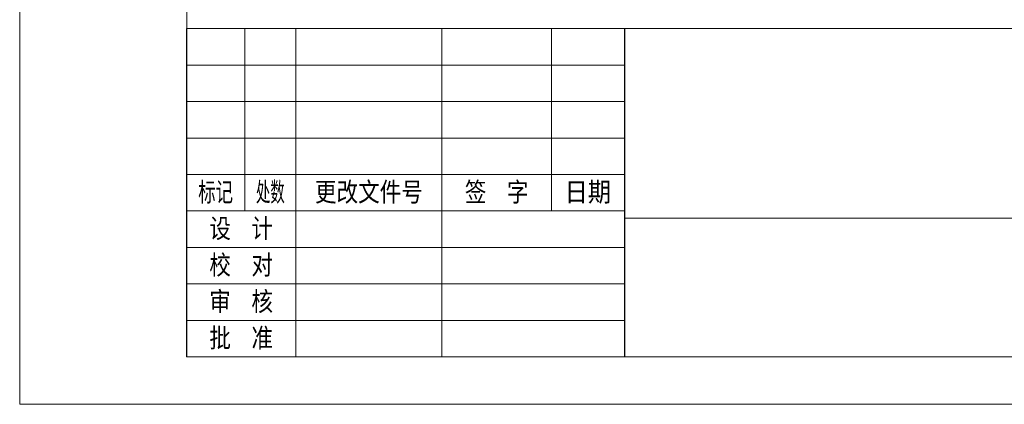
# Model space of a CAD drawing. Header units: millimetres. Extents: x 0 to 218, y 0 to 297.
# Tile 1 of 13: x 0 to 135, y 0 to 53. Entities that reach past the tile are written whole.
import ezdxf

# ---------------------------------------------------------------- set-up
doc = ezdxf.new("R2010")
doc.units = ezdxf.units.MM
doc.layers.add('125', color=7, linetype='Continuous', true_color=0xffffff)
doc.styles.add('chinesef_fs', font='simplex.shx', dxfattribs={"bigfont": 'gbcbig.shx'})

# ---------------------------------------------------------------- blocks, each defined once
blk = doc.blocks.new('TabularNote1')
at = {"layer": '125', "color": 3, "linetype": 'Continuous', "lineweight": 18}
for p, q in [((82.88, 51.5), (142.88, 51.5)), ((82.88, 51.5), (82.88, 38.5)), ((82.88, 38.5), (82.88, 33.5)), ((82.88, 33.5), (82.88, 25.5)), ((82.88, 25.5), (142.88, 25.5)), ((82.88, 25.5), (82.88, 20.5)), ((82.88, 20.5), (82.88, 6.5)), ((82.88, 6.5), (142.88, 6.5))]:
    blk.add_line(p, q, dxfattribs=at)
at = {"layer": '125', "color": 35, "linetype": 'Continuous', "lineweight": 13, "char_height": 3, "attachment_point": 5, "line_spacing_factor": 0.903614, "style": 'chinesef_fs'}
for s, insert in [('\\W1.2958;\\H4.50;\\fNX ANSI Symbols|b0|i0;\\Fsimplex.shx,gbcbig.shx;\\H3.00;', (112.88, 38.5)), ('\\W0.8631;\\H6.00;南京德克威尔自动化有限公司\\H3.00;', (172.88, 13.5)), ('\\W1.2958;\\H4.50;\\fNX ANSI Symbols|b0|i0;\\Fsimplex.shx,gbcbig.shx;\\H3.00;', (112.88, 16))]:
    blk.add_mtext(s, dxfattribs=dict(at, insert=insert))
blk = doc.blocks.new('TabularNote2')
at = {"layer": '125', "color": 3, "linetype": 'Continuous', "lineweight": 18}
for p, q in [((22.84, 51.5), (30.84, 51.5)), ((22.84, 51.5), (22.84, 46.5)), ((30.84, 51.5), (30.84, 46.5)), ((30.84, 51.5), (37.84, 51.5)), ((37.84, 51.5), (37.84, 46.5)), ((37.84, 51.5), (57.84, 51.5)), ((57.84, 51.5), (57.84, 46.5)), ((57.84, 51.5), (72.84, 51.5)), ((72.84, 51.5), (72.84, 46.5)), ((72.84, 51.5), (82.84, 51.5)), ((82.84, 51.5), (82.84, 46.5)), ((22.84, 46.5), (30.84, 46.5)), ((22.84, 46.5), (22.84, 41.5)), ((30.84, 46.5), (37.84, 46.5)), ((30.84, 46.5), (30.84, 41.5)), ((37.84, 46.5), (57.84, 46.5)), ((37.84, 46.5), (37.84, 41.5)), ((57.84, 46.5), (72.84, 46.5)), ((57.84, 46.5), (57.84, 41.5)), ((72.84, 46.5), (82.84, 46.5)), ((72.84, 46.5), (72.84, 41.5)), ((82.84, 46.5), (82.84, 41.5)), ((22.84, 41.5), (30.84, 41.5)), ((22.84, 41.5), (22.84, 36.5)), ((30.84, 41.5), (37.84, 41.5)), ((30.84, 41.5), (30.84, 36.5)), ((37.84, 41.5), (57.84, 41.5)), ((37.84, 41.5), (37.84, 36.5)), ((57.84, 41.5), (72.84, 41.5)), ((57.84, 41.5), (57.84, 36.5)), ((72.84, 41.5), (82.84, 41.5)), ((72.84, 41.5), (72.84, 36.5)), ((82.84, 41.5), (82.84, 36.5)), ((22.84, 36.5), (30.84, 36.5)), ((22.84, 36.5), (22.84, 31.5)), ((30.84, 36.5), (37.84, 36.5)), ((30.84, 36.5), (30.84, 31.5)), ((37.84, 36.5), (57.84, 36.5)), ((37.84, 36.5), (37.84, 31.5)), ((57.84, 36.5), (72.84, 36.5)), ((57.84, 36.5), (57.84, 31.5)), ((72.84, 36.5), (82.84, 36.5)), ((72.84, 36.5), (72.84, 31.5)), ((82.84, 36.5), (82.84, 31.5)), ((22.84, 31.5), (30.84, 31.5)), ((22.84, 31.5), (22.84, 26.5)), ((30.84, 31.5), (37.84, 31.5)), ((30.84, 31.5), (30.84, 26.5)), ((37.84, 31.5), (57.84, 31.5)), ((37.84, 31.5), (37.84, 26.5)), ((57.84, 31.5), (72.84, 31.5)), ((57.84, 31.5), (57.84, 26.5)), ((72.84, 31.5), (82.84, 31.5)), ((72.84, 31.5), (72.84, 26.5)), ((82.84, 31.5), (82.84, 26.5)), ((22.84, 26.5), (30.84, 26.5)), ((22.84, 26.5), (22.84, 21.5)), ((30.84, 26.5), (37.84, 26.5)), ((37.84, 26.5), (57.84, 26.5)), ((37.84, 26.5), (37.84, 21.5)), ((57.84, 26.5), (72.84, 26.5)), ((57.84, 26.5), (57.84, 21.5)), ((72.84, 26.5), (82.84, 26.5)), ((82.84, 26.5), (82.84, 21.5)), ((22.84, 21.5), (30.84, 21.5)), ((22.84, 21.5), (22.84, 16.5)), ((30.84, 21.5), (37.84, 21.5)), ((37.84, 21.5), (57.84, 21.5)), ((37.84, 21.5), (37.84, 16.5)), ((57.84, 21.5), (72.84, 21.5)), ((57.84, 21.5), (57.84, 16.5)), ((72.84, 21.5), (82.84, 21.5)), ((82.84, 21.5), (82.84, 16.5)), ((22.84, 16.5), (30.84, 16.5)), ((22.84, 16.5), (22.84, 11.5)), ((30.84, 16.5), (37.84, 16.5)), ((37.84, 16.5), (57.84, 16.5)), ((37.84, 16.5), (37.84, 11.5)), ((57.84, 16.5), (72.84, 16.5)), ((57.84, 16.5), (57.84, 11.5)), ((72.84, 16.5), (82.84, 16.5)), ((82.84, 16.5), (82.84, 11.5)), ((22.84, 11.5), (30.84, 11.5)), ((22.84, 11.5), (22.84, 6.5)), ((30.84, 11.5), (37.84, 11.5)), ((37.84, 11.5), (57.84, 11.5)), ((37.84, 11.5), (37.84, 6.5)), ((57.84, 11.5), (72.84, 11.5)), ((57.84, 11.5), (57.84, 6.5)), ((72.84, 11.5), (82.84, 11.5)), ((82.84, 11.5), (82.84, 6.5)), ((22.84, 6.5), (30.84, 6.5)), ((30.84, 6.5), (37.84, 6.5)), ((37.84, 6.5), (57.84, 6.5)), ((57.84, 6.5), (72.84, 6.5)), ((72.84, 6.5), (82.84, 6.5))]:
    blk.add_line(p, q, dxfattribs=at)
at = {"layer": '125', "color": 35, "linetype": 'Continuous', "lineweight": 13, "char_height": 3, "attachment_point": 5, "line_spacing_factor": 0.903614, "style": 'chinesef_fs'}
for s, insert in [('\\W1.3672;签 字', (65.34, 29)), ('\\W1.1037;标记', (26.84, 29)), ('\\W0.9148;处数', (34.34, 29)), ('\\W1.3691;更改文件号', (47.84, 29)), ('\\W1.4716;日期', (77.84, 29)), ('\\W1.3672;设 计', (30.34, 24)), ('\\W1.3672;校 对', (30.34, 19)), ('\\W1.2958;\\fNX ANSI Symbols|b0|i0;\\Fsimplex.shx,gbcbig.shx;', (47.84, 24)), ('\\W1.2958;\\fNX ANSI Symbols|b0|i0;\\Fsimplex.shx,gbcbig.shx;', (47.84, 19)), ('\\W1.3672;审 核', (30.34, 14)), ('\\W1.2958;\\fNX ANSI Symbols|b0|i0;\\Fsimplex.shx,gbcbig.shx;', (47.84, 14)), ('\\W1.3672;批 准', (30.34, 9)), ('\\W1.2958;\\fNX ANSI Symbols|b0|i0;\\Fsimplex.shx,gbcbig.shx;', (47.84, 9))]:
    blk.add_mtext(s, dxfattribs=dict(at, insert=insert))

msp = doc.modelspace()

# ---------------------------------------------------------------- linework, layer by layer
at = {"layer": '125', "color": 3, "linetype": 'Continuous', "lineweight": 13}
for p in [(0, 297), (210, 0)]:
    msp.add_line(p, (0, 0), dxfattribs=at)
at = {"layer": '125', "color": 7, "linetype": 'Continuous', "lineweight": 18}
for p in [(22.88, 290.49), (202.88, 6.5)]:
    msp.add_line(p, (22.88, 6.5), dxfattribs=at)

# ---------------------------------------------------------------- block references
at = {"layer": '125', "color": 3, "linetype": 'Continuous', "lineweight": 18}
for name in ['TabularNote2', 'TabularNote1']:
    msp.add_blockref(name, (0, 0), dxfattribs=at)

doc.saveas('drawing.dxf')
